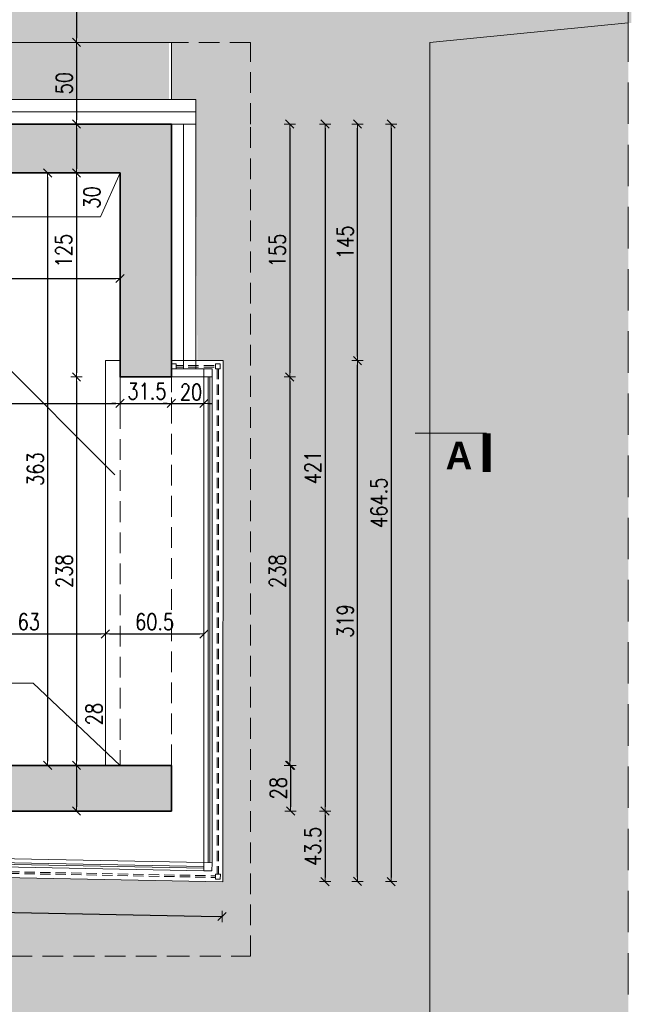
# Model space of a CAD drawing. Header units: millimetres. Extents: x 14400 to 93787, y -21104 to 39413.
# Tile 173 of 256: x 29290 to 29666, y 10700 to 11303. Entities that reach past the tile are written whole.
import ezdxf

# ---------------------------------------------------------------- set-up
doc = ezdxf.new("R2010")
doc.units = ezdxf.units.MM
doc.linetypes.add('HIDDEN', pattern=[9.525, 6.35, -3.175])
for name, color, linetype, lineweight in [('!MODUS_HATCH', 4, 'Continuous', 5), ('!MODUS_HATCH_ŚCIANA', 254, 'Continuous', 9), ('!MODUS_OPIS', 3, 'Continuous', 13), ('__MODUS_ŚCIANY', 2, 'Continuous', 35), ('_MODUS_DEMONTAŻ', 251, 'HIDDEN', 13), ('_MODUS_NAW_ISTN.', 3, 'Continuous', 5), ('Hatch', 4, 'Continuous', 5), ('Okna', 3, 'Continuous', 13), ('Opis', 8, 'Continuous', 13), ('Trawa hatch 250', 83, 'Continuous', 9), ('Widok', 1, 'Continuous', 15), ('WYMIAROWANIE', 1, 'Continuous', 18)]:
    doc.layers.add(name, color=color, linetype=linetype, lineweight=lineweight)
doc.layers.add('ZAKRES OPRACOWANIA', color=7, linetype='HIDDEN', lineweight=20, true_color=0xff38ff)
doc.styles.add('STYLE10', font='arialbd.ttf')
doc.styles.add('TXT', font='simplex.shx', dxfattribs={"width": 0.8})
doc.linetypes.add('ZIGZAG', pattern='A,0.00254,-5.08,[131,ltypeshp.shx,S=5.08,R=0,X=-5.08,Y=0],-10.16,[131,ltypeshp.shx,S=5.08,R=180,X=5.08,Y=0],-5.08', length=20.32254)
doc.dimstyles.new('DIM50', dxfattribs={"dimscale": 5, "dimtxt": 2, "dimasz": 0.5, "dimexe": 0, "dimexo": 0, "dimgap": 0.5, "dimtad": 1, "dimdec": 4, "dimrnd": 0.5, "dimdsep": 46, "dimtxsty": 'TXT', "dimblk1": 'TICK1', "dimblk2": 'TICK1', "dimsah": 1, "dimcen": 0, "dimse1": 1, "dimse2": 1, "dimclrd": 1, "dimclre": 7, "dimclrt": 9, "dimadec": 0, "dimazin": 0, "dimtfac": 1, "dimtdec": 4, "dimtmove": 2, "dimatfit": 3, "dimldrblk": 'TICK1', "dimfxl": 1, "dimtolj": 1, "dimarcsym": 0})

# ---------------------------------------------------------------- blocks, each defined once
blk = doc.blocks.new('TICK1')
at = {"color": 2}
blk.add_line((-1, -1), (1, 1), dxfattribs=at)
at = {"color": 0}
for p, q in [((0, 0), (-1, 0)), ((0, -1.4), (0, 1.4))]:
    blk.add_line(p, q, dxfattribs=at)
blk = doc.blocks.new('*D254')
at = {"layer": 'DEFPOINTS', "color": 0, "ltscale": 2, "transparency": 16777216}
for p in [(28616.99, 11318.01), (28616.99, 11239.18), (29381.99, 11239.18)]:
    blk.add_point(p, dxfattribs=at)
at = {"layer": 'WYMIAROWANIE', "color": 1, "lineweight": -2, "ltscale": 2, "transparency": 16777216}
blk.add_line((29379.49, 11318.01), (28619.49, 11318.01), dxfattribs=at)
at = {"layer": 'WYMIAROWANIE', "color": 1, "lineweight": -2, "ltscale": 2, "transparency": 16777216, "xscale": 2.5, "yscale": 2.5, "zscale": 2.5, "rotation": 180}
blk.add_blockref('TICK1', (28616.99, 11318.01), dxfattribs=at)
at = {"layer": 'WYMIAROWANIE', "color": 1, "lineweight": -2, "ltscale": 2, "transparency": 16777216, "xscale": 2.5, "yscale": 2.5, "zscale": 2.5}
blk.add_blockref('TICK1', (29381.99, 11318.01), dxfattribs=at)
at = {"layer": 'WYMIAROWANIE', "color": 9, "ltscale": 2, "transparency": 16777216, "insert": (28999.49, 11325.51), "char_height": 10, "attachment_point": 5, "style": 'TXT'}
blk.add_mtext('\\A1;765', dxfattribs=at)
blk = doc.blocks.new('*D222')
at = {"layer": 'DEFPOINTS', "color": 0, "ltscale": 2, "transparency": 16777216}
for p in [(29381.99, 11239.18), (29384.29, 11084.18), (29456.07, 11084.18)]:
    blk.add_point(p, dxfattribs=at)
at = {"layer": 'WYMIAROWANIE', "color": 1, "lineweight": -2, "ltscale": 2, "transparency": 16777216}
blk.add_line((29456.07, 11236.68), (29456.07, 11086.68), dxfattribs=at)
at = {"layer": 'WYMIAROWANIE', "color": 1, "lineweight": -2, "ltscale": 2, "transparency": 16777216, "xscale": 2.5, "yscale": 2.5, "zscale": 2.5}
for p, rotation in [((29456.07, 11239.18), 90), ((29456.07, 11084.18), 270)]:
    blk.add_blockref('TICK1', p, dxfattribs=dict(at, rotation=rotation))
at = {"layer": 'WYMIAROWANIE', "color": 9, "ltscale": 2, "transparency": 16777216, "insert": (29448.57, 11161.68), "char_height": 10, "attachment_point": 5, "rotation": 90, "style": 'TXT'}
blk.add_mtext('\\A1;155', dxfattribs=at)
blk = doc.blocks.new('*D255')
at = {"layer": 'DEFPOINTS', "color": 0, "ltscale": 2, "transparency": 16777216}
for p in [(29384.29, 11084.18), (29383.49, 10846.18), (29456.07, 10846.18)]:
    blk.add_point(p, dxfattribs=at)
at = {"layer": 'WYMIAROWANIE', "color": 1, "lineweight": -2, "ltscale": 2, "transparency": 16777216}
blk.add_line((29456.07, 11081.68), (29456.07, 10848.68), dxfattribs=at)
at = {"layer": 'WYMIAROWANIE', "color": 1, "lineweight": -2, "ltscale": 2, "transparency": 16777216, "xscale": 2.5, "yscale": 2.5, "zscale": 2.5}
for p, rotation in [((29456.07, 11084.18), 90), ((29456.07, 10846.18), 270)]:
    blk.add_blockref('TICK1', p, dxfattribs=dict(at, rotation=rotation))
at = {"layer": 'WYMIAROWANIE', "color": 9, "ltscale": 2, "transparency": 16777216, "insert": (29448.57, 10965.18), "char_height": 10, "attachment_point": 5, "rotation": 90, "style": 'TXT'}
blk.add_mtext('\\A1;238', dxfattribs=at)
blk = doc.blocks.new('*D256')
at = {"layer": 'DEFPOINTS', "color": 0, "ltscale": 2, "transparency": 16777216}
for p in [(29383.49, 10846.18), (29383.49, 10818.18), (29456.61, 10818.18)]:
    blk.add_point(p, dxfattribs=at)
at = {"layer": 'WYMIAROWANIE', "color": 1, "lineweight": -2, "ltscale": 2, "transparency": 16777216}
blk.add_line((29456.61, 10843.68), (29456.61, 10820.68), dxfattribs=at)
at = {"layer": 'WYMIAROWANIE', "color": 1, "lineweight": -2, "ltscale": 2, "transparency": 16777216, "xscale": 2.5, "yscale": 2.5, "zscale": 2.5}
for p, rotation in [((29456.61, 10846.18), 90), ((29456.61, 10818.18), 270)]:
    blk.add_blockref('TICK1', p, dxfattribs=dict(at, rotation=rotation))
at = {"layer": 'WYMIAROWANIE', "color": 9, "ltscale": 2, "transparency": 16777216, "insert": (29449.11, 10832.18), "char_height": 10, "attachment_point": 5, "rotation": 90, "style": 'TXT'}
blk.add_mtext('\\A1;28', dxfattribs=at)
blk = doc.blocks.new('*D218')
at = {"layer": 'DEFPOINTS', "color": 0, "ltscale": 2, "transparency": 16777216}
for p in [(29326.13, 11409.18), (29325.24, 11289.18), (29326.13, 11289.18)]:
    blk.add_point(p, dxfattribs=at)
at = {"layer": 'WYMIAROWANIE', "color": 1, "lineweight": -2, "ltscale": 2, "transparency": 16777216}
blk.add_line((29325.24, 11406.68), (29325.24, 11291.68), dxfattribs=at)
at = {"layer": 'WYMIAROWANIE', "color": 1, "lineweight": -2, "ltscale": 2, "transparency": 16777216, "xscale": 2.5, "yscale": 2.5, "zscale": 2.5}
for p, rotation in [((29325.24, 11409.18), 90), ((29325.24, 11289.18), 270)]:
    blk.add_blockref('TICK1', p, dxfattribs=dict(at, rotation=rotation))
at = {"layer": 'WYMIAROWANIE', "color": 9, "ltscale": 2, "transparency": 16777216, "insert": (29317.74, 11349.18), "char_height": 10, "attachment_point": 5, "rotation": 90, "style": 'TXT'}
blk.add_mtext('\\A1;120', dxfattribs=at)
blk = doc.blocks.new('*D219')
at = {"layer": 'DEFPOINTS', "color": 0, "ltscale": 2, "transparency": 16777216}
for p in [(29327.41, 11289.18), (29325.24, 11239.18), (29426.58, 11239.18)]:
    blk.add_point(p, dxfattribs=at)
at = {"layer": 'WYMIAROWANIE', "color": 1, "lineweight": -2, "ltscale": 2, "transparency": 16777216}
blk.add_line((29325.24, 11286.68), (29325.24, 11241.68), dxfattribs=at)
at = {"layer": 'WYMIAROWANIE', "color": 1, "lineweight": -2, "ltscale": 2, "transparency": 16777216, "xscale": 2.5, "yscale": 2.5, "zscale": 2.5}
for p, rotation in [((29325.24, 11289.18), 90), ((29325.24, 11239.18), 270)]:
    blk.add_blockref('TICK1', p, dxfattribs=dict(at, rotation=rotation))
at = {"layer": 'WYMIAROWANIE', "color": 9, "ltscale": 2, "transparency": 16777216, "insert": (29317.74, 11264.18), "char_height": 10, "attachment_point": 5, "rotation": 90, "style": 'TXT'}
blk.add_mtext('\\A1;50', dxfattribs=at)
blk = doc.blocks.new('*D243')
at = {"layer": 'DEFPOINTS', "color": 0, "transparency": 16777216}
for p in [(28991.99, 11209.18), (29351.99, 11209.18), (29351.99, 11144.46)]:
    blk.add_point(p, dxfattribs=at)
at = {"layer": 'WYMIAROWANIE', "color": 1, "lineweight": -2, "transparency": 16777216}
blk.add_line((28994.49, 11144.46), (29349.49, 11144.46), dxfattribs=at)
at = {"layer": 'WYMIAROWANIE', "color": 1, "lineweight": -2, "transparency": 16777216, "xscale": 2.5, "yscale": 2.5, "zscale": 2.5, "rotation": 180}
blk.add_blockref('TICK1', (28991.99, 11144.46), dxfattribs=at)
at = {"layer": 'WYMIAROWANIE', "color": 1, "lineweight": -2, "transparency": 16777216, "xscale": 2.5, "yscale": 2.5, "zscale": 2.5}
blk.add_blockref('TICK1', (29351.99, 11144.46), dxfattribs=at)
at = {"layer": 'WYMIAROWANIE', "color": 9, "transparency": 16777216, "insert": (29171.99, 11151.96), "char_height": 10, "attachment_point": 5, "style": 'TXT'}
blk.add_mtext('\\A1;360', dxfattribs=at)
blk = doc.blocks.new('*D246')
at = {"layer": 'DEFPOINTS', "color": 0, "transparency": 16777216}
for p in [(29383.49, 11239.18), (29383.49, 10818.18), (29477.76, 10818.18)]:
    blk.add_point(p, dxfattribs=at)
at = {"layer": 'WYMIAROWANIE', "color": 1, "lineweight": -2, "transparency": 16777216}
blk.add_line((29477.76, 11236.68), (29477.76, 10820.68), dxfattribs=at)
at = {"layer": 'WYMIAROWANIE', "color": 1, "lineweight": -2, "transparency": 16777216, "xscale": 2.5, "yscale": 2.5, "zscale": 2.5}
for p, rotation in [((29477.76, 11239.18), 90), ((29477.76, 10818.18), 270)]:
    blk.add_blockref('TICK1', p, dxfattribs=dict(at, rotation=rotation))
at = {"layer": 'WYMIAROWANIE', "color": 9, "transparency": 16777216, "insert": (29470.26, 11028.68), "char_height": 10, "attachment_point": 5, "rotation": 90, "style": 'TXT'}
blk.add_mtext('\\A1;421', dxfattribs=at)
blk = doc.blocks.new('*D247')
at = {"layer": 'DEFPOINTS', "color": 0, "transparency": 16777216}
for p in [(29383.49, 10818.18), (29415.04, 10774.93), (29477.76, 10774.93)]:
    blk.add_point(p, dxfattribs=at)
at = {"layer": 'WYMIAROWANIE', "color": 1, "lineweight": -2, "transparency": 16777216}
blk.add_line((29477.76, 10815.68), (29477.76, 10777.43), dxfattribs=at)
at = {"layer": 'WYMIAROWANIE', "color": 1, "lineweight": -2, "transparency": 16777216, "xscale": 2.5, "yscale": 2.5, "zscale": 2.5}
for p, rotation in [((29477.76, 10818.18), 90), ((29477.76, 10774.93), 270)]:
    blk.add_blockref('TICK1', p, dxfattribs=dict(at, rotation=rotation))
at = {"layer": 'WYMIAROWANIE', "color": 9, "transparency": 16777216, "insert": (29470.26, 10796.55), "char_height": 10, "attachment_point": 5, "rotation": 90, "style": 'TXT'}
blk.add_mtext('\\A1;43.5', dxfattribs=at)
blk = doc.blocks.new('*D257')
at = {"layer": 'DEFPOINTS', "color": 0, "transparency": 16777216}
for p in [(29415.29, 11094.18), (29497.64, 11094.18), (29415.04, 10775.12)]:
    blk.add_point(p, dxfattribs=at)
at = {"layer": 'WYMIAROWANIE', "color": 1, "lineweight": -2, "transparency": 16777216}
blk.add_line((29497.64, 10777.62), (29497.64, 11091.68), dxfattribs=at)
at = {"layer": 'WYMIAROWANIE', "color": 1, "lineweight": -2, "transparency": 16777216, "xscale": 2.5, "yscale": 2.5, "zscale": 2.5}
for p, rotation in [((29497.64, 11094.18), 90), ((29497.64, 10775.12), 270)]:
    blk.add_blockref('TICK1', p, dxfattribs=dict(at, rotation=rotation))
at = {"layer": 'WYMIAROWANIE', "color": 9, "transparency": 16777216, "insert": (29490.14, 10934.65), "char_height": 10, "attachment_point": 5, "rotation": 90, "style": 'TXT'}
blk.add_mtext('\\A1;319', dxfattribs=at)
blk = doc.blocks.new('*D258')
at = {"layer": 'DEFPOINTS', "color": 0, "transparency": 16777216}
for p in [(29381.99, 11239.18), (29497.64, 11239.18), (29415.29, 11094.18)]:
    blk.add_point(p, dxfattribs=at)
at = {"layer": 'WYMIAROWANIE', "color": 1, "lineweight": -2, "transparency": 16777216}
blk.add_line((29497.64, 11096.68), (29497.64, 11236.68), dxfattribs=at)
at = {"layer": 'WYMIAROWANIE', "color": 1, "lineweight": -2, "transparency": 16777216, "xscale": 2.5, "yscale": 2.5, "zscale": 2.5}
for p, rotation in [((29497.64, 11239.18), 90), ((29497.64, 11094.18), 270)]:
    blk.add_blockref('TICK1', p, dxfattribs=dict(at, rotation=rotation))
at = {"layer": 'WYMIAROWANIE', "color": 9, "transparency": 16777216, "insert": (29490.14, 11166.68), "char_height": 10, "attachment_point": 5, "rotation": 90, "style": 'TXT'}
blk.add_mtext('\\A1;145', dxfattribs=at)
blk = doc.blocks.new('*D228')
at = {"layer": 'DEFPOINTS', "color": 0, "transparency": 16777216}
for p in [(29383.49, 11239.18), (29415.04, 10774.93), (29518.25, 10774.93)]:
    blk.add_point(p, dxfattribs=at)
at = {"layer": 'WYMIAROWANIE', "color": 1, "lineweight": -2, "transparency": 16777216}
blk.add_line((29518.25, 11236.68), (29518.25, 10777.43), dxfattribs=at)
at = {"layer": 'WYMIAROWANIE', "color": 1, "lineweight": -2, "transparency": 16777216, "xscale": 2.5, "yscale": 2.5, "zscale": 2.5}
for p, rotation in [((29518.25, 11239.18), 90), ((29518.25, 10774.93), 270)]:
    blk.add_blockref('TICK1', p, dxfattribs=dict(at, rotation=rotation))
at = {"layer": 'WYMIAROWANIE', "color": 9, "transparency": 16777216, "insert": (29510.75, 11007.05), "char_height": 10, "attachment_point": 5, "rotation": 90, "style": 'TXT'}
blk.add_mtext('\\A1;464.5', dxfattribs=at)
blk = doc.blocks.new('*D229')
at = {"layer": 'DEFPOINTS', "color": 0, "transparency": 16777216}
for p in [(29428.08, 11239.18), (29325.24, 11209.18), (29396.58, 11209.18)]:
    blk.add_point(p, dxfattribs=at)
at = {"layer": 'WYMIAROWANIE', "color": 1, "lineweight": -2, "transparency": 16777216}
blk.add_line((29325.24, 11236.68), (29325.24, 11211.68), dxfattribs=at)
at = {"layer": 'WYMIAROWANIE', "color": 1, "lineweight": -2, "transparency": 16777216, "xscale": 2.5, "yscale": 2.5, "zscale": 2.5}
for p, rotation in [((29325.24, 11239.18), 90), ((29325.24, 11209.18), 270)]:
    blk.add_blockref('TICK1', p, dxfattribs=dict(at, rotation=rotation))
at = {"layer": 'WYMIAROWANIE', "color": 9, "transparency": 16777216, "insert": (29334.76, 11194.15), "char_height": 10, "attachment_point": 5, "rotation": 90, "style": 'TXT'}
blk.add_mtext('\\A1;30', dxfattribs=at)
blk = doc.blocks.new('*D230')
at = {"layer": 'DEFPOINTS', "color": 0, "transparency": 16777216}
for p in [(29396.58, 11209.18), (29325.24, 11084.18), (29396.58, 11084.18)]:
    blk.add_point(p, dxfattribs=at)
at = {"layer": 'WYMIAROWANIE', "color": 1, "lineweight": -2, "transparency": 16777216}
blk.add_line((29325.24, 11206.68), (29325.24, 11086.68), dxfattribs=at)
at = {"layer": 'WYMIAROWANIE', "color": 1, "lineweight": -2, "transparency": 16777216, "xscale": 2.5, "yscale": 2.5, "zscale": 2.5}
for p, rotation in [((29325.24, 11209.18), 90), ((29325.24, 11084.18), 270)]:
    blk.add_blockref('TICK1', p, dxfattribs=dict(at, rotation=rotation))
at = {"layer": 'WYMIAROWANIE', "color": 9, "transparency": 16777216, "insert": (29317.51, 11161.59), "char_height": 10, "attachment_point": 5, "rotation": 90, "style": 'TXT'}
blk.add_mtext('\\A1;125', dxfattribs=at)
blk = doc.blocks.new('*D231')
at = {"layer": 'DEFPOINTS', "color": 0, "transparency": 16777216}
for p in [(29396.58, 11084.18), (29325.24, 10846.18), (29387.58, 10846.18)]:
    blk.add_point(p, dxfattribs=at)
at = {"layer": 'WYMIAROWANIE', "color": 1, "lineweight": -2, "transparency": 16777216}
blk.add_line((29325.24, 11081.68), (29325.24, 10848.68), dxfattribs=at)
at = {"layer": 'WYMIAROWANIE', "color": 1, "lineweight": -2, "transparency": 16777216, "xscale": 2.5, "yscale": 2.5, "zscale": 2.5}
for p, rotation in [((29325.24, 11084.18), 90), ((29325.24, 10846.18), 270)]:
    blk.add_blockref('TICK1', p, dxfattribs=dict(at, rotation=rotation))
at = {"layer": 'WYMIAROWANIE', "color": 9, "transparency": 16777216, "insert": (29317.74, 10965.18), "char_height": 10, "attachment_point": 5, "rotation": 90, "style": 'TXT'}
blk.add_mtext('\\A1;238', dxfattribs=at)
blk = doc.blocks.new('*D232')
at = {"layer": 'DEFPOINTS', "color": 0, "transparency": 16777216}
for p in [(29387.58, 10846.18), (29325.24, 10818.18), (29325.53, 10818.18)]:
    blk.add_point(p, dxfattribs=at)
at = {"layer": 'WYMIAROWANIE', "color": 1, "lineweight": -2, "transparency": 16777216}
blk.add_line((29325.24, 10843.68), (29325.24, 10820.68), dxfattribs=at)
at = {"layer": 'WYMIAROWANIE', "color": 1, "lineweight": -2, "transparency": 16777216, "xscale": 2.5, "yscale": 2.5, "zscale": 2.5}
for p, rotation in [((29325.24, 10846.18), 90), ((29325.24, 10818.18), 270)]:
    blk.add_blockref('TICK1', p, dxfattribs=dict(at, rotation=rotation))
at = {"layer": 'WYMIAROWANIE', "color": 9, "transparency": 16777216, "insert": (29336.1, 10877.58), "char_height": 10, "attachment_point": 5, "rotation": 90, "style": 'TXT'}
blk.add_mtext('\\A1;28', dxfattribs=at)
blk = doc.blocks.new('*D259')
at = {"layer": 'DEFPOINTS', "color": 0, "transparency": 16777216}
for p in [(29351.99, 11209.18), (29307.6, 10846.18), (29351.99, 10846.18)]:
    blk.add_point(p, dxfattribs=at)
at = {"layer": 'WYMIAROWANIE', "color": 1, "lineweight": -2, "transparency": 16777216}
blk.add_line((29307.6, 11206.68), (29307.6, 10848.68), dxfattribs=at)
at = {"layer": 'WYMIAROWANIE', "color": 1, "lineweight": -2, "transparency": 16777216, "xscale": 2.5, "yscale": 2.5, "zscale": 2.5}
for p, rotation in [((29307.6, 11209.18), 90), ((29307.6, 10846.18), 270)]:
    blk.add_blockref('TICK1', p, dxfattribs=dict(at, rotation=rotation))
at = {"layer": 'WYMIAROWANIE', "color": 9, "transparency": 16777216, "insert": (29300.1, 11027.68), "char_height": 10, "attachment_point": 5, "rotation": 90, "style": 'TXT'}
blk.add_mtext('\\A1;363', dxfattribs=at)
blk = doc.blocks.new('*D234')
at = {"layer": 'DEFPOINTS', "color": 0, "transparency": 16777216}
for p in [(29351.99, 11080.86), (28991.99, 11068.01), (29351.99, 11068.01)]:
    blk.add_point(p, dxfattribs=at)
at = {"layer": 'WYMIAROWANIE', "color": 1, "lineweight": -2, "transparency": 16777216}
blk.add_line((28994.49, 11068.01), (29349.49, 11068.01), dxfattribs=at)
at = {"layer": 'WYMIAROWANIE', "color": 1, "lineweight": -2, "transparency": 16777216, "xscale": 2.5, "yscale": 2.5, "zscale": 2.5, "rotation": 180}
blk.add_blockref('TICK1', (28991.99, 11068.01), dxfattribs=at)
at = {"layer": 'WYMIAROWANIE', "color": 1, "lineweight": -2, "transparency": 16777216, "xscale": 2.5, "yscale": 2.5, "zscale": 2.5}
blk.add_blockref('TICK1', (29351.99, 11068.01), dxfattribs=at)
at = {"layer": 'WYMIAROWANIE', "color": 9, "transparency": 16777216, "insert": (29171.99, 11075.51), "char_height": 10, "attachment_point": 5, "style": 'TXT'}
blk.add_mtext('\\A1;360', dxfattribs=at)
blk = doc.blocks.new('*D235')
at = {"layer": 'DEFPOINTS', "color": 0, "transparency": 16777216}
for p in [(29351.99, 11080.86), (29383.49, 11080.86), (29383.49, 11068.01)]:
    blk.add_point(p, dxfattribs=at)
at = {"layer": 'WYMIAROWANIE', "color": 1, "lineweight": -2, "transparency": 16777216}
for p, q in [((29349.49, 11068.01), (29346.99, 11068.01)), ((29351.99, 11068.01), (29383.49, 11068.01)), ((29385.99, 11068.01), (29388.49, 11068.01))]:
    blk.add_line(p, q, dxfattribs=at)
at = {"layer": 'WYMIAROWANIE', "color": 1, "lineweight": -2, "transparency": 16777216, "xscale": 2.5, "yscale": 2.5, "zscale": 2.5}
blk.add_blockref('TICK1', (29351.99, 11068.01), dxfattribs=at)
at = {"layer": 'WYMIAROWANIE', "color": 1, "lineweight": -2, "transparency": 16777216, "xscale": 2.5, "yscale": 2.5, "zscale": 2.5, "rotation": 180}
blk.add_blockref('TICK1', (29383.49, 11068.01), dxfattribs=at)
at = {"layer": 'WYMIAROWANIE', "color": 9, "transparency": 16777216, "insert": (29368.53, 11075.47), "char_height": 10, "attachment_point": 5, "style": 'TXT'}
blk.add_mtext('\\A1;31.5', dxfattribs=at)
blk = doc.blocks.new('*D236')
at = {"layer": 'DEFPOINTS', "color": 0, "transparency": 16777216}
for p in [(29383.49, 11080.86), (29403.49, 11080.86), (29403.49, 11068.01)]:
    blk.add_point(p, dxfattribs=at)
at = {"layer": 'WYMIAROWANIE', "color": 1, "lineweight": -2, "transparency": 16777216}
for p, q in [((29380.99, 11068.01), (29378.49, 11068.01)), ((29383.49, 11068.01), (29403.49, 11068.01)), ((29405.99, 11068.01), (29408.49, 11068.01))]:
    blk.add_line(p, q, dxfattribs=at)
at = {"layer": 'WYMIAROWANIE', "color": 1, "lineweight": -2, "transparency": 16777216, "xscale": 2.5, "yscale": 2.5, "zscale": 2.5}
blk.add_blockref('TICK1', (29383.49, 11068.01), dxfattribs=at)
at = {"layer": 'WYMIAROWANIE', "color": 1, "lineweight": -2, "transparency": 16777216, "xscale": 2.5, "yscale": 2.5, "zscale": 2.5, "rotation": 180}
blk.add_blockref('TICK1', (29403.49, 11068.01), dxfattribs=at)
at = {"layer": 'WYMIAROWANIE', "color": 9, "transparency": 16777216, "insert": (29395.53, 11074.92), "char_height": 10, "attachment_point": 5, "style": 'TXT'}
blk.add_mtext('\\A1;20', dxfattribs=at)
blk = doc.blocks.new('*D265')
at = {"layer": 'DEFPOINTS', "color": 0, "transparency": 16777216}
for p in [(29342.99, 11094.18), (29342.99, 10926.7), (29279.99, 10855.18)]:
    blk.add_point(p, dxfattribs=at)
at = {"layer": 'WYMIAROWANIE', "color": 1, "lineweight": -2, "transparency": 16777216}
blk.add_line((29282.49, 10926.7), (29340.49, 10926.7), dxfattribs=at)
at = {"layer": 'WYMIAROWANIE', "color": 1, "lineweight": -2, "transparency": 16777216, "xscale": 2.5, "yscale": 2.5, "zscale": 2.5, "rotation": 180}
blk.add_blockref('TICK1', (29279.99, 10926.7), dxfattribs=at)
at = {"layer": 'WYMIAROWANIE', "color": 1, "lineweight": -2, "transparency": 16777216, "xscale": 2.5, "yscale": 2.5, "zscale": 2.5}
blk.add_blockref('TICK1', (29342.99, 10926.7), dxfattribs=at)
at = {"layer": 'WYMIAROWANIE', "color": 9, "transparency": 16777216, "insert": (29296.05, 10934.2), "char_height": 10, "attachment_point": 5, "style": 'TXT'}
blk.add_mtext('\\A1;63', dxfattribs=at)
blk = doc.blocks.new('*D266')
at = {"layer": 'DEFPOINTS', "color": 0, "transparency": 16777216}
for p in [(29342.99, 11094.18), (29403.49, 10926.7), (29403.49, 10845)]:
    blk.add_point(p, dxfattribs=at)
at = {"layer": 'WYMIAROWANIE', "color": 1, "lineweight": -2, "transparency": 16777216}
blk.add_line((29345.49, 10926.7), (29400.99, 10926.7), dxfattribs=at)
at = {"layer": 'WYMIAROWANIE', "color": 1, "lineweight": -2, "transparency": 16777216, "xscale": 2.5, "yscale": 2.5, "zscale": 2.5, "rotation": 180}
blk.add_blockref('TICK1', (29342.99, 10926.7), dxfattribs=at)
at = {"layer": 'WYMIAROWANIE', "color": 1, "lineweight": -2, "transparency": 16777216, "xscale": 2.5, "yscale": 2.5, "zscale": 2.5}
blk.add_blockref('TICK1', (29403.49, 10926.7), dxfattribs=at)
at = {"layer": 'WYMIAROWANIE', "color": 9, "transparency": 16777216, "insert": (29373.24, 10934.2), "char_height": 10, "attachment_point": 5, "style": 'TXT'}
blk.add_mtext('\\A1;60.5', dxfattribs=at)
blk = doc.blocks.new('*D238')
at = {"layer": 'DEFPOINTS', "color": 0, "transparency": 16777216}
for p in [(28962, 10818.18), (29383.49, 10818.18), (29383.49, 10648.92)]:
    blk.add_point(p, dxfattribs=at)
at = {"layer": 'WYMIAROWANIE', "color": 1, "lineweight": -2, "transparency": 16777216}
blk.add_line((28964.5, 10648.92), (29380.99, 10648.92), dxfattribs=at)
at = {"layer": 'WYMIAROWANIE', "color": 1, "lineweight": -2, "transparency": 16777216, "xscale": 2.5, "yscale": 2.5, "zscale": 2.5, "rotation": 180}
blk.add_blockref('TICK1', (28962, 10648.92), dxfattribs=at)
at = {"layer": 'WYMIAROWANIE', "color": 1, "lineweight": -2, "transparency": 16777216, "xscale": 2.5, "yscale": 2.5, "zscale": 2.5}
blk.add_blockref('TICK1', (29383.49, 10648.92), dxfattribs=at)
at = {"layer": 'WYMIAROWANIE', "color": 9, "transparency": 16777216, "insert": (29172.74, 10656.42), "char_height": 10, "attachment_point": 5, "style": 'TXT'}
blk.add_mtext('\\A1;421.5', dxfattribs=at)
blk = doc.blocks.new('*D242')
at = {"layer": 'DEFPOINTS', "color": 0, "transparency": 16777216}
for p in [(28926.99, 10784.44), (29415.04, 10774.93), (29414.62, 10753.53)]:
    blk.add_point(p, dxfattribs=at)
at = {"layer": 'WYMIAROWANIE', "color": 1, "lineweight": -2, "transparency": 16777216}
blk.add_line((28929.07, 10762.99), (29412.12, 10753.58), dxfattribs=at)
at = {"layer": 'WYMIAROWANIE', "color": 1, "lineweight": -2, "transparency": 16777216, "xscale": 2.5, "yscale": 2.5, "zscale": 2.5}
for p, rotation in [((28926.57, 10763.04), 178.8829441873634), ((29414.62, 10753.53), 358.8829441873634)]:
    blk.add_blockref('TICK1', p, dxfattribs=dict(at, rotation=rotation))
at = {"layer": 'WYMIAROWANIE', "color": 9, "transparency": 16777216, "insert": (29170.74, 10765.78), "char_height": 10, "attachment_point": 5, "rotation": 358.88294, "style": 'TXT'}
blk.add_mtext('\\A1;488', dxfattribs=at)

msp = doc.modelspace()

# ---------------------------------------------------------------- hatches: boundary and pattern name
at = {"layer": '!MODUS_HATCH_ŚCIANA', "ltscale": 2}
h = msp.add_hatch(color=256, dxfattribs=at)
h.dxf.hatch_style = 1
h.paths.add_polyline_path([(28991.99179, 10939.17611), (28961.99179, 10939.17611), (28961.99179, 10924.66309), (28961.99179, 10818.17611), (28991.99179, 10818.17611)])
h.paths.add_polyline_path([(28961.99179, 11239.17611), (28616.99179, 11239.17611), (28616.99179, 11231.47317), (28617.03777, 11221.29079), (28616.99179, 11221.29058), (28616.99179, 11212.17611), (28961.99179, 11212.17611)])
h.paths.add_polyline_path([(28991.99179, 11209.17611), (29351.99179, 11209.17611), (29351.99179, 11084.17611), (29383.49179, 11084.17611), (29383.49179, 11239.17611), (28961.99179, 11239.17611), (28961.99179, 11027.17611), (28991.99179, 11027.17611)])
h.paths.add_polyline_path([(29383.40262, 10846.17611), (29279.99179, 10846.17611), (29279.99179, 10818.17611), (29383.49178, 10818.18089)])
h.paths.add_polyline_path([(28351.99179, 11441.83077), (28311.99179, 11441.83077), (28311.99179, 10729.17611), (28351.99179, 10729.17611)])
at = {"layer": 'Hatch', "ltscale": 2, "transparency": 33554559}
h = msp.add_hatch(dxfattribs=at)
h.set_pattern_fill('AR-CONC', color=4, scale=0.1)
h.set_pattern_definition([(50, (5744.09, 172.989), (18.218467, -1.5939086), [1.905, -20.955]), (355, (5744.09, 172.989), (-3.524342, 19.105685), [1.524, -16.764058]), (100.451445, (5745.608, 172.856), (14.694125, 17.511775), [1.619001, -17.809024]), (46.1842, (5744.09, 178.07), (27.107904, -4.204233), [2.8575, -31.4325]), (96.63556, (5746.35, 177.72), (23.740413, 24.742612), [2.428502, -26.71356]), (351.18415, (5744.09, 178.07), (23.740413, 24.742612), [2.285997, -25.145973]), (21, (5746.63, 176.799), (15.161439, -10.22652), [1.905, -20.955]), (326, (5746.63, 176.799), (6.180203, 18.418797), [1.524, -16.764]), (71.451445, (5747.893, 175.947), (21.341642, 8.192277), [1.619001, -17.808994]), (37.5, (5744.09, 172.989), (0.3088603, 8.4555039), [0, -16.5608, 0, -17.018, 0, -16.8275]), (7.5, (5744.09, 172.989), (6.6819663, 10.0180575), [0, -9.7028, 0, -16.1798, 0, -6.4135]), (327.5, (5738.426, 172.989), (13.5590595, -0.5728744), [0, -6.35, 0, -19.812, 0, -26.289]), (317.5, (5735.886, 172.989), (14.812918, 2.542649), [0, -8.255, 0, -13.1572, 0, -18.669])])
h.paths.add_polyline_path([(28926.99179, 10784.44135), (28926.99179, 10918.32824), (28946.99179, 10918.32824), (28946.99179, 10924.66309), (28878.99179, 10924.66309), (28878.99179, 11047.66309), (28946.99179, 11047.66309), (28946.99179, 11197.17611), (28616.99179, 11197.17611), (28616.99179, 11254.17611), (28689.99179, 11254.17611), (28689.99179, 11289.17611), (29383.49179, 11289.17611), (29383.49179, 11254.17611), (29398.49179, 11254.17611), (29399.39327, 11094.17611), (29415.29475, 11094.17611), (29415.03637, 10774.92508)], flags=16)
h.paths.add_polyline_path([(28636.99179, 10819.17611), (28615.99179, 10819.17611), (28615.99179, 10840.17611), (28636.99179, 10840.17611)], flags=16)
h.paths.add_polyline_path([(28689.99179, 11441.83077), (28351.99179, 11441.83077), (28351.99179, 11230.82494), (28363.41065, 11230.87649), (28363.46219, 11219.46171), (28364.54265, 10990.77677), (28359.04496, 10990.27323), (28357.96225, 11219.43687), (28351.96765, 11219.40981), (28351.99179, 10699.17611), (28234.39095, 10699.17611), (28234.39095, 10469.17611), (28351.99179, 10469.17611), (28352.96004, 10362.89543), (28572.71948, 10362.89543), (28612.64488, 10469.17611), (29541.99179, 10469.17611), (29541.99179, 11289.17611), (29665.60827, 11301.15901), (29665.60827, 11421.15901), (29541.99179, 11409.17611), (28689.99179, 11409.17611)])
at = {"layer": 'Trawa hatch 250', "ltscale": 2}
h = msp.add_hatch(dxfattribs=at)
h.set_pattern_fill('GRASS', color=256, scale=0.5)
h.set_pattern_definition([(90, (5744.09, 0), (-8.980256, 8.980256), [2.38125, -15.579262]), (45, (5744.09, 0), (-8.980256, 8.980256), [2.38125, -10.31875]), (135, (5744.09, 0), (-8.980256, -8.980256), [2.38125, -10.31875])])
h.paths.add_polyline_path([(29381.99179, 11289.17611), (28689.99179, 11289.17611), (28689.99179, 11254.17611), (28961.99179, 11254.17611), (29381.99179, 11254.17611)], flags=17)
h.paths.add_polyline_path([(29663.69979, 11300.97401), (29541.99179, 11289.17611), (29541.99179, 11239.17611), (29541.99179, 10469.17611), (28612.64488, 10469.17611), (28572.71948, 10362.89543), (29663.69979, 10362.89543)])
h.paths.add_polyline_path([(29663.69979, 11441.83077), (28699.99179, 11441.83077), (28699.99179, 11409.17611), (29541.99179, 11409.17611), (29663.69979, 11420.97401)])
h.paths.add_polyline_path([(29280.25747, 11271.48286), (29279.36574, 11274.77135), (29264.36574, 11274.77135), (29265.25747, 11271.48286)], flags=16)

# ---------------------------------------------------------------- linework, layer by layer
at = {"layer": '!MODUS_HATCH', "linetype": 'ZIGZAG'}
for points in [[(28616.99179, 11246.67611), (29398.49179, 11246.67611)], [(29383.49179, 11239.17611), (29398.49179, 11239.17611)], [(29390.99179, 11089.17611), (29390.99179, 11239.17611)]]:
    msp.add_lwpolyline(points, dxfattribs=at)
at = {"layer": '!MODUS_OPIS'}
msp.add_lwpolyline([(29576.85743, 11049.64873), (29533.10743, 11049.64873)], dxfattribs=at)
at = {"layer": '!MODUS_OPIS', "const_width": 5}
msp.add_lwpolyline([(29576.85743, 11049.64873), (29576.85743, 11025.87071)], dxfattribs=at)
at = {"layer": '__MODUS_ŚCIANY'}
for points in [[(29383.49179, 11094.17611), (29383.49179, 11239.17611), (28961.99179, 11239.17611), (28961.99179, 11027.17611), (28991.99179, 11027.17611), (28991.99179, 11209.17611), (29351.99179, 11209.17611), (29351.99179, 11094.17611)], [(29383.49179, 10818.17611), (29279.99179, 10818.17611), (29279.99179, 10846.17611), (29383.49179, 10846.17611), (29383.49179, 10818.17611)]]:
    msp.add_lwpolyline(points, dxfattribs=at)
at = {"layer": '__MODUS_ŚCIANY', "ltscale": 2}
msp.add_lwpolyline([(29383.49179, 11094.17611), (29383.49179, 11084.17611), (29351.99179, 11084.17611), (29351.99179, 11094.17611)], dxfattribs=at)
at = {"layer": '_MODUS_DEMONTAŻ'}
for points in [[(29383.49179, 11089.14147), (29386.49179, 11089.14147), (29386.49179, 11092.14147), (29383.49179, 11092.14147), (29383.49179, 11089.14147)], [(29409.68883, 11091.28322), (29386.49179, 11091.28322)], [(29409.68883, 11090.28322), (29386.49179, 11090.28322)], [(29413.49179, 11089.14147), (29410.49179, 11089.14147), (29410.49179, 11092.14147), (29413.49179, 11092.14147), (29413.49179, 11089.14147)], [(29411.49179, 11089.14147), (29411.49179, 10779.49505)], [(29412.49179, 11089.14147), (29412.49179, 10779.47555)], [(28931.53021, 10787.85352), (29410.53135, 10778.51359)], [(28931.51072, 10786.85371), (29410.51186, 10777.51378)], [(29413.55028, 10779.45491), (29410.55085, 10779.5134), (29410.49236, 10776.51397), (29413.49179, 10776.45548), (29413.55028, 10779.45491)]]:
    msp.add_lwpolyline(points, dxfattribs=at)
at = {"layer": '_MODUS_NAW_ISTN.', "color": 4, "ltscale": 2}
for points in [[(28689.99179, 11441.83077), (28689.99179, 11409.17611), (29541.99179, 11409.17611), (29663.69979, 11421.15901), (29663.69979, 11301.15901), (29541.99179, 11289.17611), (29541.99179, 10469.17611), (28612.64488, 10469.17611), (28572.71948, 10362.89543), (28352.96004, 10362.89543), (28351.99179, 10469.17611), (28234.39095, 10469.17611), (28234.39095, 10699.17611), (28351.99179, 10699.17611), (28351.99179, 10699.17611), (28351.99179, 11239.17611), (28351.99179, 11441.83077)], [(29541.99179, 11239.17611), (29541.99179, 11289.17611)]]:
    msp.add_lwpolyline(points, dxfattribs=at)
at = {"layer": 'Okna', "ltscale": 2}
for points in [[(29383.49179, 11084.17611), (29408.49179, 11084.17611), (29408.49179, 11089.17611), (29383.49179, 11089.17611)], [(29408.49179, 11084.17611), (29403.49179, 11084.17611), (29403.49179, 11089.17611), (29408.49179, 11089.17611)], [(29408.39432, 10781.55583), (29403.39527, 10781.6533), (29403.49274, 10786.65235), (29408.49179, 10786.55488)]]:
    msp.add_lwpolyline(points, close=True, dxfattribs=at)
for points in [[(29405.99179, 10786.60362), (29405.99179, 11084.17611)], [(29406.99179, 10786.58412), (29406.99179, 11084.17611)], [(28938.42261, 10792.23143), (29403.42473, 10783.16446)], [(28938.4421, 10793.23124), (29403.44423, 10784.16427)]]:
    msp.add_lwpolyline(points, dxfattribs=at)
at = {"layer": 'Opis'}
for points in [[(29351.99179, 11209.17611), (29340.06516, 11182.27213), (29243.51525, 11182.27213)], [(29348.89717, 11024.14348), (29276.46141, 11096.57924)], [(29351.99179, 10846.17611), (29298.80063, 10896.55018), (29233.12135, 10896.55018)]]:
    msp.add_lwpolyline(points, dxfattribs=at)
at = {"layer": 'Widok', "linetype": 'HIDDEN', "ltscale": 2}
for points in [[(28351.99179, 10729.17611), (29381.99179, 10729.17611), (29431.99179, 10729.17611), (29431.99179, 11239.17611), (29431.99179, 11289.17611), (28699.99179, 11289.17611)], [(29351.99179, 11084.17611), (29351.99179, 10846.17611)], [(29383.49179, 10846.17611), (29383.49179, 11084.17611)]]:
    msp.add_lwpolyline(points, dxfattribs=at)
at = {"layer": 'Widok'}
for points in [[(28689.99179, 11289.17611), (29383.49179, 11289.17611), (29383.49179, 11254.17611)], [(28616.99179, 11239.17611), (28616.99179, 11254.17611), (29383.49179, 11254.17611), (29398.49179, 11254.17611), (29398.49179, 11089.17611), (29383.49179, 11089.17611)], [(29383.49179, 11094.17611), (29415.29475, 11094.17611), (29415.03637, 10774.92508), (28926.99179, 10784.44135), (28926.99179, 10918.32824), (28946.99179, 10918.32824)], [(29351.99179, 11094.17611), (29342.99179, 11094.17611), (29342.99179, 10846.17611)]]:
    msp.add_lwpolyline(points, dxfattribs=at)
at = {"layer": 'Widok', "ltscale": 2}
for points in [[(29403.49179, 10786.65237), (29403.49179, 11084.17611)], [(29408.49179, 10786.55488), (29408.49179, 11084.17611)], [(29403.49179, 10786.65237), (29403.49179, 11082.11793)], [(28938.49084, 10795.73077), (29403.49297, 10786.6638)], [(28938.39337, 10790.73172), (29403.39549, 10781.66475)]]:
    msp.add_lwpolyline(points, dxfattribs=at)
at = {"layer": 'ZAKRES OPRACOWANIA', "color": 6, "ltscale": 4}
msp.add_lwpolyline([(28234.26888, 10362.89543), (29663.69979, 10362.89543), (29663.69979, 11441.83077), (28234.26888, 11441.83077)], close=True, dxfattribs=at)

# ---------------------------------------------------------------- texts
at = {"layer": '!MODUS_OPIS', "style": 'STYLE10', "width": 0.95}
msp.add_text('A', height=17, rotation=0.00001008, dxfattribs=at).set_placement((29551.75027, 11027.53922))

# ---------------------------------------------------------------- dimensions: what is measured, and where the dimension line sits
at = {"layer": 'WYMIAROWANIE', "ltscale": 2}
for base, p1, p2, picture, middle in [((29325.24099, 11289.17611), (29326.12937, 11409.17611), (29326.12937, 11289.17611), '*D218', (29317.74099, 11349.17611)), ((29325.24099, 11239.17611), (29327.41162, 11289.17611), (29426.58479, 11239.17611), '*D219', (29317.74099, 11264.17611)), ((29456.06601, 11084.17611), (29381.99179, 11239.17611), (29384.29475, 11084.17611), '*D222', (29448.56601, 11161.67611)), ((29456.06601, 10846.17611), (29384.29475, 11084.17611), (29383.49179, 10846.17611), '*D255', (29448.56601, 10965.17611)), ((29456.61059, 10818.17611), (29383.49179, 10846.17611), (29383.49179, 10818.17611), '*D256', (29449.11059, 10832.17611))]:
    dim = msp.add_linear_dim(base=base, p1=p1, p2=p2, angle=90, dimstyle='DIM50', dxfattribs=at)
    dim.commit()
    dim.dimension.update_dxf_attribs({"geometry": picture, "text_midpoint": middle})
dim = msp.add_linear_dim(base=(28616.99179, 11318.01253), p1=(29381.99179, 11239.17611), p2=(28616.99179, 11239.17611), dimstyle='DIM50', dxfattribs=at)
dim.commit()
dim.dimension.update_dxf_attribs({"geometry": '*D254', "text_midpoint": (28999.49179, 11325.51253)})
at = {"layer": 'WYMIAROWANIE'}
for base, p1, p2, picture, middle in [((29325.24099, 11209.17611), (29428.08479, 11239.17611), (29396.58479, 11209.17611), '*D229', (29334.76139, 11194.15437)), ((29325.24099, 11084.17611), (29396.58479, 11209.17611), (29396.58479, 11084.17611), '*D230', (29317.51015, 11161.58656)), ((29325.24099, 10818.17611), (29387.58479, 10846.17611), (29325.52674, 10818.17611), '*D232', (29336.09588, 10877.58392))]:
    dim = msp.add_linear_dim(base=base, p1=p1, p2=p2, angle=90, dimstyle='DIM50', dxfattribs=at)
    dim.commit()
    dim.dimension.update_dxf_attribs({"geometry": picture, "text_midpoint": middle, "dimtype": 160})
for base, p1, p2, picture, middle in [((29497.6383, 11239.17611), (29415.29475, 11094.17611), (29381.99179, 11239.17611), '*D258', (29490.1383, 11166.67611)), ((29477.75551, 10818.17611), (29383.49179, 11239.17611), (29383.49179, 10818.17611), '*D246', (29470.25551, 11028.67611)), ((29518.25412, 10774.92508), (29383.49179, 11239.17611), (29415.03637, 10774.92508), '*D228', (29510.75412, 11007.0506)), ((29307.60111, 10846.17611), (29351.99179, 11209.17611), (29351.99179, 10846.17611), '*D259', (29300.10111, 11027.67611)), ((29497.638297, 11094.176115), (29415.036533, 10775.124061), (29415.294751, 11094.176115), '*D257', (29490.138297, 10934.650088)), ((29325.24099, 10846.17611), (29396.58479, 11084.17611), (29387.58479, 10846.17611), '*D231', (29317.74099, 10965.17611)), ((29477.75551, 10774.92508), (29383.49179, 10818.17611), (29415.03637, 10774.92508), '*D247', (29470.25551, 10796.5506))]:
    dim = msp.add_linear_dim(base=base, p1=p1, p2=p2, angle=90, dimstyle='DIM50', dxfattribs=at)
    dim.commit()
    dim.dimension.update_dxf_attribs({"geometry": picture, "text_midpoint": middle})
for base, p1, p2, picture, middle in [((29351.99179, 11144.459), (28991.99179, 11209.17611), (29351.99179, 11209.17611), '*D243', (29171.99179, 11151.959)), ((29403.49179, 10926.69765), (29342.99179, 11094.17611), (29403.49179, 10845.00111), '*D266', (29373.24179, 10934.19765)), ((29351.99179, 11068.01352), (28991.99179, 11068.01352), (29351.99179, 11080.85503), '*D234', (29171.99179, 11075.51352)), ((29383.49179, 10648.92361), (28961.99513, 10818.17613), (29383.49179, 10818.17611), '*D238', (29172.74346, 10656.42361))]:
    dim = msp.add_linear_dim(base=base, p1=p1, p2=p2, dimstyle='DIM50', dxfattribs=at)
    dim.commit()
    dim.dimension.update_dxf_attribs({"geometry": picture, "text_midpoint": middle})
for base, p1, p2, picture, middle in [((29342.99179, 10926.69765), (29279.99179, 10855.17611), (29342.99179, 11094.17611), '*D265', (29296.04629, 10934.19765)), ((29383.49179, 11068.01352), (29351.99179, 11080.85503), (29383.49179, 11080.85503), '*D235', (29368.53095, 11075.47056)), ((29403.49179, 11068.01352), (29383.49179, 11080.85503), (29403.49179, 11080.85503), '*D236', (29395.5297, 11074.92424))]:
    dim = msp.add_linear_dim(base=base, p1=p1, p2=p2, dimstyle='DIM50', dxfattribs=at)
    dim.commit()
    dim.dimension.update_dxf_attribs({"geometry": picture, "text_midpoint": middle, "dimtype": 160})
dim = msp.add_aligned_dim(p1=(28926.99179, 10784.44135), p2=(29415.03637, 10774.92508), distance=-21.40255, dimstyle='DIM50', dxfattribs=at)
dim.commit()
dim.dimension.update_dxf_attribs({"geometry": '*D242', "text_midpoint": (29170.74305, 10765.78331)})

doc.saveas('drawing.dxf')
